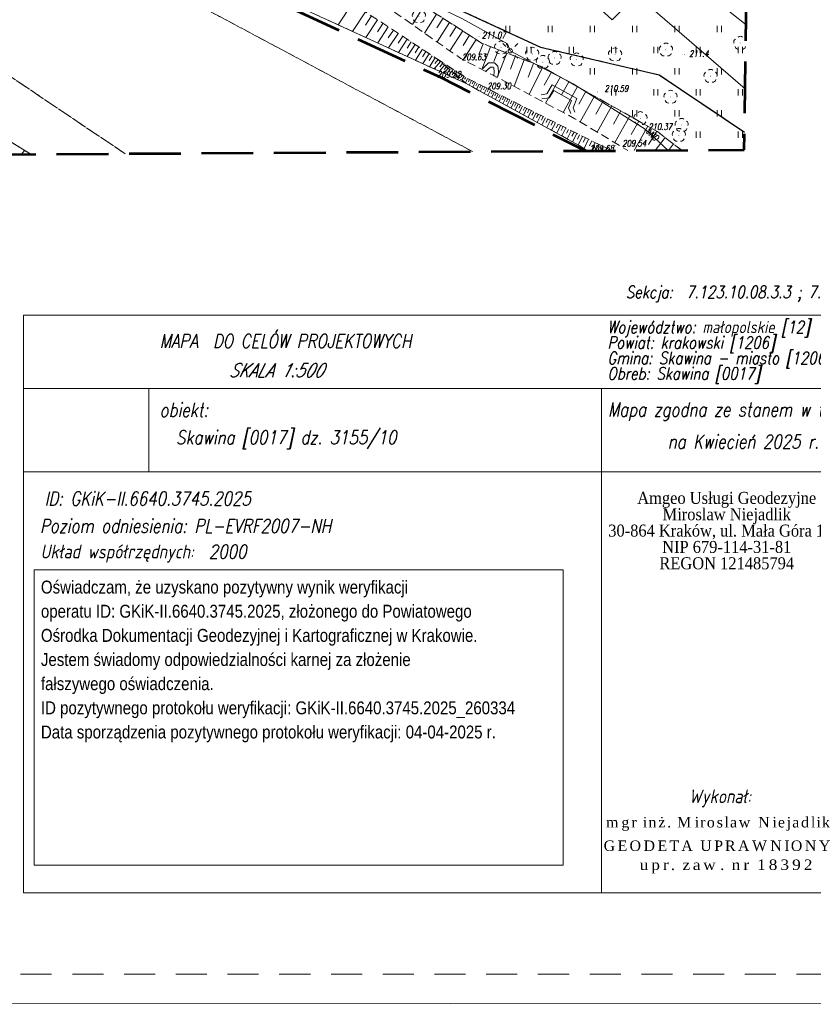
# Model space of a CAD drawing. Header units: metres. Extents: x 7415312 to 7415578, y 5538064 to 5538378.
# Tile 2 of 83: x 7415394 to 7415488, y 5538064 to 5538180. Entities that reach past the tile are written whole.
import ezdxf

# ---------------------------------------------------------------- set-up
doc = ezdxf.new("R2010")
doc.units = ezdxf.units.M
doc.header["$MEASUREMENT"] = 0
for name, pattern in [('1.0_0.5', [1.5, 1, -0.5]), ('DGN Style 2', [6.11813, 3.670878, -2.447252]), ('DGN Style 3', [8.565382, 6.11813, -2.447252]), ('EGBK02-500', [2, 1.5, -0.5]), ('EGBU01-500', [1, 0.5, -0.5])]:
    doc.linetypes.add(name, pattern=pattern)
for name, color, linetype, lineweight in [('203-punkt graniczny', 7, 'Continuous', 0), ('_LL_STREFY', 190, 'FENCELINE1', 30), ('BUBZ01', 7, 'Continuous', 0), ('drzewo liściaste', 7, 'Continuous', 0), ('EGBD03', 3, 'Continuous', 0), ('EGBK02', 7, 'Continuous', 0), ('EGBU01', 7, 'Continuous', 0), ('GULKDP_O', 7, 'Continuous', 0), ('latarnia', 7, 'Continuous', 0), ('LIN_Linie Rozgraniczajace', 3, 'Continuous', 53), ('pikieta naturalna', 7, 'Continuous', 0), ('pikieta naturalna-Atr2', 7, 'Continuous', 0), ('pikieta sztuczna', 7, 'Continuous', 0), ('pikieta sztuczna-Atr2', 7, 'Continuous', 0), ('przewód ciepłowniczy', 7, 'Continuous', 0), ('przewód elektroenergetyczny podziemny', 7, 'Continuous', 0), ('przewód elektroenergetyczny podziemny-Atr1', 7, 'Continuous', 0), ('przewód telekomunikacyjny podziemny', 7, 'Continuous', 0), ('trawnik', 7, 'Continuous', 0), ('V-Mapa 58', 21, 'Continuous', 0), ('V-Mapa 63', 21, 'Continuous', 0), ('Warstwa 15', 7, 'Continuous', 0), ('Warstwa 3', 7, 'Continuous', 0), ('Warstwa 57', 7, 'Continuous', 0), ('Warstwa 60', 7, 'Continuous', 0), ('Warstwa 99', 7, 'Continuous', 0), ('woda stojąca', 7, 'Continuous', 0), ('Znak_N', 7, 'Continuous', 0), ('ściana oporowa (linia)', 7, 'Continuous', 0)]:
    doc.layers.add(name, color=color, linetype=linetype, lineweight=lineweight)
doc.layers.add('LL_LEGENDA', color=7, linetype='Continuous', lineweight=13, true_color=0x000000)
doc.styles.get("Standard").update_dxf_attribs({"font": 'Working1250.shx', "width": 0.75})
doc.styles.add('Style-Century Gothic', font='GOTHIC.TTF')
doc.styles.add('Style-ITALIC_1250', font='ITALIC_1250.shx')
doc.styles.add('Style-ITALIC_1250 I 0.26180', font='ITALIC_1250.shx', dxfattribs={"oblique": 15})
doc.styles.add('Style-PALATYN_1250', font='PALATYN_1250.shx')
doc.linetypes.add('FENCELINE1', pattern='A,0.25,-0.1,[133,ltypeshp.shx,S=0.1,R=0,X=-0.1,Y=0],-0.1,1', length=1.45)

# ---------------------------------------------------------------- blocks, each defined once
blk = doc.blocks.new('TU04')
at = {"color": 0, "linetype": 'Continuous', "lineweight": 13, "ltscale": 10}
for p, q in [((0, 0), (0, 7.5)), ((5, 0), (5, 7.5))]:
    blk.add_line(p, q, dxfattribs=at)
blk = doc.blocks.new('SM01')
at = {"color": 0, "linetype": 'Continuous', "lineweight": 13, "ltscale": 10}
for p, q in [((-5.3, 5.31), (-8.83, 8.84)), ((5.31, 5.31), (8.84, 8.84)), ((-5.3, -5.3), (-8.83, -8.83)), ((5.31, -5.3), (8.84, -8.83))]:
    blk.add_line(p, q, dxfattribs=at)
blk.add_circle((0, 0), 2.5, dxfattribs=at)
blk = doc.blocks.new('203_1')
at = {"layer": '203-punkt graniczny', "linetype": 'Continuous', "lineweight": 0}
h = blk.add_hatch(color=7, dxfattribs=at)
edge = h.paths.add_edge_path()
edge.add_arc((0, 0), 0.45, 0, 360)
blk = doc.blocks.new('PW01_1')
at = {"layer": 'pikieta sztuczna', "linetype": 'Continuous', "lineweight": 13}
h = blk.add_hatch(color=7, dxfattribs=at)
edge = h.paths.add_edge_path()
edge.add_arc((0, 0), 0.45, 0, 360)
blk = doc.blocks.new('PW01_2')
at = {"layer": 'pikieta naturalna', "linetype": 'Continuous', "lineweight": 13}
h = blk.add_hatch(color=7, dxfattribs=at)
edge = h.paths.add_edge_path()
edge.add_arc((0, 0), 0.45, 0, 360)
blk = doc.blocks.new('OP021_1')
at = {"layer": 'drzewo liściaste', "linetype": 'Continuous', "lineweight": 13}
h = blk.add_hatch(color=96, dxfattribs=at)
edge = h.paths.add_edge_path()
edge.add_arc((0, 0), 0.5, 0, 360)
at = {"layer": 'drzewo liściaste', "color": 96, "linetype": 'Continuous', "lineweight": 13}
for centre, start, end in [((-3.8, 1.24), 121.308, 202.548), ((0, 4), 49.272, 130.728), ((3.8, 1.24), 337.452, 58.692), ((-2.35, -3.24), 193.221, 274.871), ((2.35, -3.24), 265.129, 346.779)]:
    blk.add_arc(centre, 4, start, end, dxfattribs=at)
blk = doc.blocks.new('1')
at = {"layer": 'Znak_N', "color": 7, "linetype": 'Continuous', "lineweight": 13}
for p, q in [((0.287911, 10.751519), (0.241918, 33.861207)), ((0.241918, 33.861207), (2.970072, 18.583549)), ((2.970072, 18.583549), (-2.213419, 18.583549)), ((2.193816, 17.946591), (-1.434628, 17.946591)), ((0.4451, -10.746159), (0.430363, -35.434098)), ((-1.556743, -13.832908), (-1.560086, -19.432907)), ((-1.556743, -13.832908), (2.440292, -18.801844)), ((2.443256, -13.835295), (2.439914, -19.435295)), ((-1.555301, -14.497393), (2.439914, -19.435295)), ((-0.563429, -25.033503), (-0.57238, -40.029179)), ((1.436571, -25.034697), (1.42762, -40.030373))]:
    blk.add_line(p, q, dxfattribs=at)
blk.add_circle((0, 0), 10.755373, dxfattribs=at)

msp = doc.modelspace()

# ---------------------------------------------------------------- hatches: boundary and pattern name
at = {"layer": 'drzewo liściaste', "linetype": 'Continuous', "lineweight": 13}
h = msp.add_hatch(color=96, dxfattribs=at)
edge = h.paths.add_edge_path()
edge.add_arc((7415479.46, 5538177.7), 0.05, 0, 360)

# ---------------------------------------------------------------- linework, layer by layer
at = {"layer": '_LL_STREFY'}
msp.add_lwpolyline([(7415426.606, 5538190.715), (7415455.84, 5538177.22), (7415469.87, 5538173.93), (7415479.951, 5538167.175)], dxfattribs=at)
at = {"layer": 'BUBZ01', "color": 7, "linetype": '1.0_0.5', "lineweight": 13, "flags": 128}
for points in [[(7415339.827, 5538285.235), (7415340.29, 5538284.82), (7415342.12, 5538282.81), (7415344, 5538280.54), (7415346.02, 5538277.97), (7415348.02, 5538275.31), (7415349.95, 5538272.4), (7415351.17, 5538270.56), (7415353.24, 5538267.45), (7415354.44, 5538265.59), (7415356.95, 5538261.68), (7415359.74, 5538257.21), (7415362.86, 5538252.13), (7415363.52, 5538251.05), (7415364.64, 5538249.02), (7415367.11, 5538244.71), (7415367.84, 5538243.67), (7415369.82, 5538240.34), (7415372.25, 5538236.1), (7415373.8, 5538233.41), (7415375.26, 5538231.02), (7415376.23, 5538229.4), (7415377.75, 5538226.89), (7415379.29, 5538224.44), (7415380.59, 5538222.28), (7415382.68, 5538218.73), (7415383.63, 5538217.33), (7415385.07, 5538215.04), (7415385.7, 5538214.19), (7415387.77, 5538211.15), (7415388.79, 5538209.85), (7415389.97, 5538208.49), (7415390.92, 5538207.5), (7415393.26, 5538204.96), (7415398.71, 5538200.32), (7415404.01, 5538196.54), (7415422.69, 5538184.1), (7415436.27, 5538177.85), (7415447.02, 5538172.92), (7415443.66, 5538175.79), (7415432.48, 5538183.13), (7415423.75, 5538187.93), (7415413.56, 5538194.18), (7415401.79, 5538201.09), (7415396.57, 5538205.43), (7415391.73, 5538209.46), (7415390.28, 5538210.84), (7415389.38, 5538212.08), (7415387.39, 5538214.85), (7415386.02, 5538216.91), (7415385.14, 5538218.21), (7415383.86, 5538220.26), (7415381.8, 5538223.41), (7415380.41, 5538225.67), (7415377.62, 5538230.16), (7415375.67, 5538233.28), (7415374.19, 5538235.73), (7415371.83, 5538239.65), (7415370.99, 5538241.33), (7415368.67, 5538245.08), (7415366.6, 5538248.19), (7415363.4, 5538252.97), (7415361.24, 5538256.33), (7415359.46, 5538259.01), (7415357, 5538262.98), (7415354.35, 5538267.07), (7415352.6, 5538269.89), (7415351.95, 5538270.86), (7415350.55, 5538273.04), (7415349.82, 5538274.16), (7415348.33, 5538276.37), (7415347.48, 5538277.51), (7415345.57, 5538280.06), (7415344.33, 5538281.67), (7415343.2, 5538282.99), (7415341.97, 5538284.32), (7415340.83, 5538285.47), (7415340.1, 5538286.28), (7415339.81, 5538286.553)], [(7415339.827, 5538285.235), (7415340.29, 5538284.82), (7415342.12, 5538282.81), (7415344, 5538280.54), (7415346.02, 5538277.97), (7415348.02, 5538275.31), (7415349.95, 5538272.4), (7415351.17, 5538270.56), (7415353.24, 5538267.45), (7415354.44, 5538265.59), (7415356.95, 5538261.68), (7415359.74, 5538257.21), (7415362.86, 5538252.13), (7415363.52, 5538251.05), (7415364.64, 5538249.02), (7415367.11, 5538244.71), (7415367.84, 5538243.67), (7415369.82, 5538240.34), (7415372.25, 5538236.1), (7415373.8, 5538233.41), (7415375.26, 5538231.02), (7415376.23, 5538229.4), (7415377.75, 5538226.89), (7415379.29, 5538224.44), (7415380.59, 5538222.28), (7415382.68, 5538218.73), (7415383.63, 5538217.33), (7415385.07, 5538215.04), (7415385.7, 5538214.19), (7415387.77, 5538211.15), (7415388.79, 5538209.85), (7415389.97, 5538208.49), (7415390.92, 5538207.5), (7415393.26, 5538204.96), (7415398.71, 5538200.32), (7415404.01, 5538196.54), (7415422.69, 5538184.1), (7415436.27, 5538177.85), (7415447.02, 5538172.92), (7415443.66, 5538175.79), (7415432.48, 5538183.13), (7415423.75, 5538187.93), (7415413.56, 5538194.18), (7415401.79, 5538201.09), (7415396.57, 5538205.43), (7415391.73, 5538209.46), (7415390.28, 5538210.84), (7415389.38, 5538212.08), (7415387.39, 5538214.85), (7415386.02, 5538216.91), (7415385.14, 5538218.21), (7415383.86, 5538220.26), (7415381.8, 5538223.41), (7415380.41, 5538225.67), (7415377.62, 5538230.16), (7415375.67, 5538233.28), (7415374.19, 5538235.73), (7415371.83, 5538239.65), (7415370.99, 5538241.33), (7415368.67, 5538245.08), (7415366.6, 5538248.19), (7415363.4, 5538252.97), (7415361.24, 5538256.33), (7415359.46, 5538259.01), (7415357, 5538262.98), (7415354.35, 5538267.07), (7415352.6, 5538269.89), (7415351.95, 5538270.86), (7415350.55, 5538273.04), (7415349.82, 5538274.16), (7415348.33, 5538276.37), (7415347.48, 5538277.51), (7415345.57, 5538280.06), (7415344.33, 5538281.67), (7415343.2, 5538282.99), (7415341.97, 5538284.32), (7415340.83, 5538285.47), (7415340.1, 5538286.28), (7415339.81, 5538286.553)], [(7415395.555, 5538164.552), (7415385.51, 5538170.7), (7415382.79, 5538173.18), (7415374.99, 5538181.78), (7415368.74, 5538188.71), (7415360.79, 5538197.42), (7415355.37, 5538204.92), (7415352.1, 5538210.16), (7415349.23, 5538215), (7415348.22, 5538216.97), (7415347.21, 5538219.03), (7415345.35, 5538222.73), (7415344.27, 5538225.23), (7415343.22, 5538227.83), (7415341.87, 5538231.03), (7415340.97, 5538233.43), (7415340.466, 5538234.482)], [(7415395.555, 5538164.552), (7415385.51, 5538170.7), (7415382.79, 5538173.18), (7415374.99, 5538181.78), (7415368.74, 5538188.71), (7415360.79, 5538197.42), (7415355.37, 5538204.92), (7415352.1, 5538210.16), (7415349.23, 5538215), (7415348.22, 5538216.97), (7415347.21, 5538219.03), (7415345.35, 5538222.73), (7415344.27, 5538225.23), (7415343.22, 5538227.83), (7415341.87, 5538231.03), (7415340.97, 5538233.43), (7415340.466, 5538234.482)], [(7415472.527, 5538165.025), (7415469.65, 5538167.24), (7415456.02, 5538174.9), (7415448.94, 5538177.65), (7415445.61, 5538179.8), (7415437.16, 5538185.14), (7415436.91, 5538185.36), (7415433.24, 5538186.53), (7415435.48, 5538183.52), (7415446.41, 5538175.87), (7415450.25, 5538173.89), (7415459.9, 5538168.76), (7415466.172, 5538164.986)], [(7415472.527, 5538165.025), (7415469.65, 5538167.24), (7415456.02, 5538174.9), (7415448.94, 5538177.65), (7415445.61, 5538179.8), (7415437.16, 5538185.14), (7415436.91, 5538185.36), (7415433.24, 5538186.53), (7415435.48, 5538183.52), (7415446.41, 5538175.87), (7415450.25, 5538173.89), (7415459.9, 5538168.76), (7415466.172, 5538164.986)], [(7415464.277, 5538164.974), (7415461.18, 5538166.48), (7415447.21, 5538173.51), (7415443.66, 5538175.79), (7415447.02, 5538172.92), (7415460.42, 5538165.6), (7415461.39, 5538164.956)], [(7415464.277, 5538164.974), (7415461.18, 5538166.48), (7415447.21, 5538173.51), (7415443.66, 5538175.79), (7415447.02, 5538172.92), (7415460.42, 5538165.6), (7415461.39, 5538164.956)]]:
    msp.add_lwpolyline(points, dxfattribs=at)
at = {"layer": 'BUBZ01', "color": 7, "linetype": 'Continuous', "lineweight": 13, "flags": 128}
for points in [[(7415433.58, 5538182.41), (7415431.9, 5538179.86)], [(7415435.13, 5538181.39), (7415433.61, 5538179.07)], [(7415442.05, 5538182.05), (7415440.68, 5538179.88)], [(7415435.86, 5538180.91), (7415435.13, 5538179.81)], [(7415436.55, 5538180.46), (7415435.17, 5538178.36)], [(7415437.2, 5538180.03), (7415436.55, 5538179.03)], [(7415443.54, 5538181.11), (7415442.12, 5538178.87)], [(7415444.3, 5538180.63), (7415443.58, 5538179.49)], [(7415445.07, 5538180.14), (7415443.61, 5538177.83)], [(7415437.83, 5538179.62), (7415436.58, 5538177.71)], [(7415438.43, 5538179.23), (7415437.83, 5538178.32)], [(7415439, 5538178.85), (7415437.86, 5538177.12)], [(7415445.86, 5538179.64), (7415445.1, 5538178.48)], [(7415446.65, 5538179.13), (7415445.12, 5538176.77)], [(7415439.54, 5538178.5), (7415438.99, 5538177.67)], [(7415440.05, 5538178.16), (7415439.02, 5538176.59)], [(7415440.54, 5538177.84), (7415440.05, 5538177.09)], [(7415447.44, 5538178.62), (7415446.67, 5538177.42)], [(7415448.23, 5538178.11), (7415446.69, 5538175.72)], [(7415441.01, 5538177.53), (7415440.07, 5538176.11)], [(7415441.45, 5538177.24), (7415441.01, 5538176.56)], [(7415441.88, 5538176.96), (7415441.03, 5538175.67)], [(7415442.28, 5538176.69), (7415441.88, 5538176.08)], [(7415449.03, 5538177.62), (7415448.52, 5538176.33)], [(7415449.93, 5538177.27), (7415448.89, 5538174.59)], [(7415450.87, 5538176.9), (7415450.33, 5538175.52)], [(7415451.84, 5538176.52), (7415450.72, 5538173.64)], [(7415442.67, 5538176.44), (7415441.9, 5538175.27)], [(7415443.03, 5538176.2), (7415442.67, 5538175.64)], [(7415443.38, 5538175.97), (7415442.69, 5538174.91)], [(7415443.99, 5538175.51), (7415443.26, 5538174.65)], [(7415443.71, 5538175.74), (7415443.32, 5538175.27)], [(7415443.82, 5538175.69), (7415443.8, 5538175.67)], [(7415444.03, 5538175.55), (7415444.01, 5538175.53)], [(7415444.24, 5538175.42), (7415444.19, 5538175.34)], [(7415452.85, 5538176.13), (7415452.27, 5538174.63)], [(7415453.91, 5538175.72), (7415452.7, 5538172.59)], [(7415444.48, 5538175.09), (7415443.87, 5538174.37)], [(7415444.25, 5538175.29), (7415443.91, 5538174.89)], [(7415444.9, 5538174.73), (7415444.39, 5538174.13)], [(7415444.45, 5538175.28), (7415444.42, 5538175.23)], [(7415444.7, 5538174.9), (7415444.42, 5538174.57)], [(7415444.67, 5538175.14), (7415444.58, 5538175.01)], [(7415444.88, 5538175.01), (7415444.82, 5538174.92)], [(7415445.12, 5538174.54), (7415444.89, 5538174.27)], [(7415445.34, 5538174.36), (7415444.93, 5538173.88)], [(7415445.09, 5538174.87), (7415444.96, 5538174.68)], [(7415445.3, 5538174.73), (7415445.23, 5538174.62)], [(7415445.52, 5538174.6), (7415445.35, 5538174.34)], [(7415445.73, 5538174.46), (7415445.64, 5538174.32)], [(7415445.94, 5538174.33), (7415445.74, 5538174.01)], [(7415446.15, 5538174.19), (7415446.04, 5538174.02)], [(7415455, 5538175.29), (7415454.37, 5538173.67)], [(7415456.11, 5538174.85), (7415454.48, 5538171.64)], [(7415457.15, 5538174.27), (7415456.27, 5538172.71)], [(7415445.55, 5538174.17), (7415445.38, 5538173.96)], [(7415445.77, 5538173.99), (7415445.47, 5538173.63)], [(7415445.99, 5538173.8), (7415445.86, 5538173.65)], [(7415446.21, 5538173.62), (7415446.01, 5538173.38)], [(7415446.36, 5538174.05), (7415446.13, 5538173.68)], [(7415446.42, 5538173.43), (7415446.35, 5538173.35)], [(7415446.58, 5538173.92), (7415446.45, 5538173.72)], [(7415446.79, 5538173.78), (7415446.51, 5538173.35)], [(7415446.64, 5538173.24), (7415446.55, 5538173.14)], [(7415447, 5538173.64), (7415446.85, 5538173.42)], [(7415447.21, 5538173.51), (7415446.95, 5538172.98)], [(7415447.44, 5538173.39), (7415447.3, 5538173.12)], [(7415447.67, 5538173.28), (7415447.38, 5538172.72)], [(7415447.89, 5538173.17), (7415447.75, 5538172.88)], [(7415448.12, 5538173.05), (7415447.83, 5538172.48)], [(7415458.18, 5538173.69), (7415456.44, 5538170.6)], [(7415459.19, 5538173.12), (7415458.33, 5538171.58)], [(7415448.34, 5538172.94), (7415448.2, 5538172.65)], [(7415448.57, 5538172.83), (7415448.27, 5538172.24)], [(7415448.79, 5538172.71), (7415448.64, 5538172.41)], [(7415449.02, 5538172.6), (7415448.71, 5538171.99)], [(7415449.24, 5538172.49), (7415449.09, 5538172.18)], [(7415449.47, 5538172.37), (7415449.16, 5538171.75)], [(7415449.69, 5538172.26), (7415449.54, 5538171.95)], [(7415449.92, 5538172.15), (7415449.6, 5538171.51)], [(7415450.15, 5538172.03), (7415449.98, 5538171.71)], [(7415450.37, 5538171.92), (7415450.04, 5538171.27)], [(7415460.21, 5538172.55), (7415458.5, 5538169.51)], [(7415461.21, 5538171.98), (7415460.37, 5538170.47)], [(7415450.6, 5538171.81), (7415450.43, 5538171.48)], [(7415450.82, 5538171.69), (7415450.49, 5538171.03)], [(7415451.05, 5538171.58), (7415450.88, 5538171.24)], [(7415451.27, 5538171.46), (7415450.93, 5538170.78)], [(7415451.51, 5538171.35), (7415451.33, 5538171)], [(7415451.74, 5538171.23), (7415451.39, 5538170.53)], [(7415451.97, 5538171.11), (7415451.8, 5538170.76)], [(7415452.21, 5538170.99), (7415451.85, 5538170.28)], [(7415452.45, 5538170.87), (7415452.27, 5538170.51)], [(7415452.7, 5538170.75), (7415452.33, 5538170.02)], [(7415462.23, 5538171.41), (7415460.53, 5538168.38)], [(7415463.25, 5538170.84), (7415462.39, 5538169.31)], [(7415452.95, 5538170.62), (7415452.76, 5538170.25)], [(7415453.2, 5538170.5), (7415452.82, 5538169.75)], [(7415453.45, 5538170.37), (7415453.26, 5538169.99)], [(7415453.7, 5538170.24), (7415453.32, 5538169.48)], [(7415453.96, 5538170.11), (7415453.77, 5538169.73)], [(7415454.22, 5538169.98), (7415453.83, 5538169.2)], [(7415454.49, 5538169.85), (7415454.29, 5538169.45)], [(7415454.75, 5538169.71), (7415454.35, 5538168.91)], [(7415455.03, 5538169.58), (7415454.82, 5538169.17)], [(7415464.28, 5538170.26), (7415462.55, 5538167.17)], [(7415465.33, 5538169.67), (7415464.45, 5538168.11)], [(7415455.3, 5538169.44), (7415454.89, 5538168.62)], [(7415455.58, 5538169.3), (7415455.37, 5538168.89)], [(7415455.85, 5538169.16), (7415455.43, 5538168.32)], [(7415456.14, 5538169.02), (7415455.93, 5538168.59)], [(7415456.42, 5538168.87), (7415455.99, 5538168.02)], [(7415456.71, 5538168.73), (7415456.5, 5538168.3)], [(7415457.01, 5538168.58), (7415456.57, 5538167.71)], [(7415457.3, 5538168.43), (7415457.08, 5538167.99)], [(7415466.38, 5538169.08), (7415464.61, 5538165.93)], [(7415467.44, 5538168.48), (7415466.55, 5538166.89)], [(7415457.6, 5538168.28), (7415457.15, 5538167.39)], [(7415457.9, 5538168.13), (7415457.68, 5538167.68)], [(7415458.21, 5538167.97), (7415457.75, 5538167.06)], [(7415458.52, 5538167.82), (7415458.29, 5538167.35)], [(7415458.83, 5538167.66), (7415458.36, 5538166.72)], [(7415459.15, 5538167.5), (7415458.91, 5538167.03)], [(7415459.47, 5538167.34), (7415458.99, 5538166.38)], [(7415468.52, 5538167.88), (7415466.896, 5538164.99)], [(7415469.6, 5538167.27), (7415468.6, 5538165.7)], [(7415459.8, 5538167.18), (7415459.55, 5538166.69)], [(7415460.12, 5538167.01), (7415459.63, 5538166.03)], [(7415460.46, 5538166.84), (7415460.21, 5538166.35)], [(7415460.8, 5538166.67), (7415460.29, 5538165.67)], [(7415461.15, 5538166.5), (7415460.89, 5538165.98)], [(7415461.52, 5538166.32), (7415460.98, 5538165.23)], [(7415461.9, 5538166.13), (7415461.62, 5538165.56)], [(7415470.57, 5538166.53), (7415469.4, 5538165.005)], [(7415394.468, 5538164.546), (7415394.81, 5538165.01)], [(7415462.31, 5538165.93), (7415461.841, 5538164.959)], [(7415462.73, 5538165.72), (7415462.43, 5538165.1)], [(7415463.18, 5538165.51), (7415462.916, 5538164.966)], [(7415463.64, 5538165.28), (7415463.491, 5538164.969)], [(7415464.13, 5538165.05), (7415464.093, 5538164.973)], [(7415471.55, 5538165.78), (7415470.958, 5538165.015)], [(7415472.52, 5538165.03), (7415472.516, 5538165.025)]]:
    msp.add_lwpolyline(points, dxfattribs=at)
at = {"layer": 'drzewo liściaste', "color": 96, "linetype": 'Continuous', "lineweight": 13}
for centre, start, end in [((7415479.08, 5538177.824), 121.308, 202.548), ((7415479.46, 5538178.1), 49.272, 130.728), ((7415479.84, 5538177.824), 47.43562, 58.692), ((7415479.225, 5538177.376), 193.221, 274.871), ((7415479.695, 5538177.376), 265.129, 346.779)]:
    msp.add_arc(centre, 0.4, start, end, dxfattribs=at)
at = {"layer": 'EGBD03', "linetype": 'Continuous', "lineweight": 13, "flags": 128}
for points in [[(7415455.84, 5538177.22), (7415424.65, 5538191.63)], [(7415469.87, 5538173.93), (7415455.84, 5538177.22)], [(7415479.951, 5538167.175), (7415469.87, 5538173.93)]]:
    msp.add_lwpolyline(points, dxfattribs=at)
at = {"layer": 'EGBK02', "color": 96, "linetype": 'EGBK02-500', "lineweight": 13, "flags": 128}
for points in [[(7415455.84, 5538177.22), (7415424.65, 5538191.63)], [(7415409.83, 5538185.14), (7415447.793, 5538164.873)], [(7415406.7, 5538164.621), (7415377.55, 5538184.24)], [(7415469.87, 5538173.93), (7415455.84, 5538177.22)], [(7415479.951, 5538167.175), (7415469.87, 5538173.93)]]:
    msp.add_lwpolyline(points, dxfattribs=at)
at = {"layer": 'EGBU01', "color": 96, "linetype": 'EGBU01-500', "lineweight": 13, "flags": 128}
for points in [[(7415455.84, 5538177.22), (7415424.65, 5538191.63)], [(7415424.65, 5538191.63), (7415455.84, 5538177.22)], [(7415409.83, 5538185.14), (7415447.793, 5538164.873)], [(7415447.793, 5538164.873), (7415409.83, 5538185.14)], [(7415406.7, 5538164.621), (7415377.55, 5538184.24)], [(7415377.55, 5538184.24), (7415406.7, 5538164.621)], [(7415469.87, 5538173.93), (7415455.84, 5538177.22)], [(7415455.84, 5538177.22), (7415469.87, 5538173.93)], [(7415479.951, 5538167.175), (7415469.87, 5538173.93)], [(7415469.87, 5538173.93), (7415479.951, 5538167.175)]]:
    msp.add_lwpolyline(points, dxfattribs=at)
at = {"layer": 'LIN_Linie Rozgraniczajace', "color": 161, "linetype": 'DGN Style 3', "lineweight": 53, "flags": 128}
msp.add_lwpolyline([(7415339.834, 5538284.674), (7415347.21, 5538275.953), (7415357.218, 5538260.001), (7415383.166, 5538216.812), (7415390.277, 5538206.828), (7415401.333, 5538197.634), (7415420.375, 5538184.579), (7415443.998, 5538173.658), (7415461.145, 5538164.955)], dxfattribs=at)
at = {"layer": 'LL_LEGENDA', "elevation": 1499.447}
msp.add_lwpolyline([(7415578.263, 5538064.216), (7415578.263, 5538349.47), (7415312.145, 5538349.289), (7415312.145, 5538064.035)], close=True, dxfattribs=at)
at = {"layer": 'przewód ciepłowniczy', "color": 211, "linetype": 'Continuous', "lineweight": 13, "flags": 128}
for points in [[(7415468.31, 5538184.42), (7415464.31, 5538180.46), (7415447.79, 5538195.56), (7415439.48, 5538203.69), (7415429.66, 5538211.53)], [(7415473.38, 5538185.24), (7415480.136, 5538179.87)]]:
    msp.add_lwpolyline(points, dxfattribs=at)
at = {"layer": 'przewód elektroenergetyczny podziemny', "color": 1, "linetype": 'Continuous', "lineweight": 13, "flags": 128}
msp.add_lwpolyline([(7415414.54, 5538209.27), (7415414.32, 5538209.2), (7415418.41, 5538205.1), (7415424.61, 5538201.37), (7415430.83, 5538195.36), (7415436.56, 5538191.15), (7415436.05, 5538185.71), (7415446.62, 5538180.57), (7415451.94, 5538177.62), (7415452.25, 5538176.78), (7415454.67, 5538175.5), (7415459.68, 5538172.89), (7415468.22, 5538167.51), (7415470.921, 5538165.015)], dxfattribs=at)
at = {"layer": 'przewód telekomunikacyjny podziemny', "color": 40, "linetype": 'Continuous', "lineweight": 13, "flags": 128}
msp.add_lwpolyline([(7415480.025, 5538172.272), (7415431.93, 5538213.82), (7415438, 5538234.57), (7415454.04, 5538297.24), (7415454.01, 5538297.85), (7415460.89, 5538323.55), (7415464.52, 5538336.5)], dxfattribs=at)
at = {"layer": 'trawnik', "color": 7, "linetype": '1.0_0.5', "lineweight": 13, "flags": 128}
msp.add_lwpolyline([(7415480.183, 5538183.055), (7415474.37, 5538188.15), (7415467.46, 5538194.28), (7415460.78, 5538200.41), (7415448.61, 5538211.77), (7415444.69, 5538215.09), (7415441.17, 5538217.45), (7415439.25, 5538218.26), (7415438.32, 5538218.59), (7415436.57, 5538218.26), (7415434.69, 5538217.38), (7415432.1, 5538212.83), (7415430.26, 5538209.55), (7415429.47, 5538208.12), (7415427.76, 5538203.16), (7415427.62, 5538197.07), (7415427.83, 5538194.28), (7415429.24, 5538192.47), (7415431.46, 5538191.4), (7415431.57, 5538191.63), (7415436.55, 5538191.85), (7415436.7, 5538191.66), (7415437.04, 5538191.94), (7415437.23, 5538192.07), (7415437.5, 5538192.05), (7415437.7, 5538191.89), (7415437.93, 5538191.26), (7415439.2, 5538190.9), (7415439.58, 5538191.16), (7415440.01, 5538191.58), (7415440.36, 5538191.8), (7415440.24, 5538192.03), (7415431.22, 5538203.12), (7415442.55, 5538210.86), (7415459.17, 5538195.86), (7415443.67, 5538188.41), (7415443.46, 5538188.56), (7415443.16, 5538188.2), (7415442.74, 5538187.89), (7415442.09, 5538187.57), (7415441.57, 5538187.55), (7415441.1, 5538187.56), (7415440.52, 5538187.74), (7415439.98, 5538188.11), (7415439.57, 5538188.59), (7415439.34, 5538189.03), (7415439.23, 5538189.51), (7415438.97, 5538189.5), (7415436.61, 5538189.86), (7415434.09, 5538190.02), (7415433.7, 5538189.96), (7415433.05, 5538189.63), (7415432.52, 5538188.72), (7415432.64, 5538187.36), (7415433.24, 5538186.53), (7415436.91, 5538185.36), (7415437.16, 5538185.14), (7415445.61, 5538179.8), (7415448.94, 5538177.65), (7415456.02, 5538174.9), (7415469.65, 5538167.24), (7415472.527, 5538165.025)], dxfattribs=at)
at = {"layer": 'V-Mapa 58', "color": 7, "linetype": 'Continuous', "lineweight": 13}
for p, q in [((7415394.69, 5538130.88), (7415394.691, 5538145.529)), ((7415394.691, 5538145.529), (7415412.423, 5538145.529)), ((7415412.423, 5538145.529), (7415493.491, 5538145.529)), ((7415394.691, 5538136.872), (7415401.943, 5538136.872)), ((7415401.943, 5538136.872), (7415493.491, 5538136.871)), ((7415409.51, 5538126.991), (7415409.511, 5538136.871)), ((7415463.061, 5538136.871), (7415463.061, 5538126.991)), ((7415394.69, 5538126.991), (7415394.69, 5538130.88)), ((7415394.688, 5538077.204), (7415394.691, 5538126.992)), ((7415394.691, 5538126.992), (7415493.491, 5538126.994)), ((7415463.061, 5538126.991), (7415463.059, 5538077.205)), ((7415493.493, 5538077.206), (7415394.689, 5538077.204))]:
    msp.add_line(p, q, dxfattribs=at)
at = {"layer": 'Warstwa 15', "color": 7, "linetype": 'DGN Style 3', "lineweight": 53, "flags": 128}
msp.add_lwpolyline([(7415339.16, 5538338.21), (7415341.35, 5538164.22), (7415479.92, 5538165.07), (7415482.46, 5538338.99), (7415339.16, 5538338.21)], close=True, dxfattribs=at)
at = {"layer": 'Warstwa 57', "color": 7, "linetype": 'DGN Style 2', "lineweight": 0, "flags": 128}
msp.add_lwpolyline([(7415315.133, 5538347.807), (7415510.149, 5538347.807), (7415510.149, 5538067.611), (7415315.133, 5538067.611), (7415315.133, 5538347.807)], close=True, dxfattribs=at)
at = {"layer": 'Warstwa 60', "color": 1, "linetype": 'Continuous', "lineweight": 13, "flags": 128}
msp.add_lwpolyline([(7415395.944, 5538115.417), (7415458.513, 5538115.417), (7415458.513, 5538080.472), (7415395.944, 5538080.472), (7415395.944, 5538115.417)], close=True, dxfattribs=at)
at = {"layer": 'woda stojąca', "color": 141, "linetype": 'Continuous', "lineweight": 13, "flags": 128}
for points in [[(7415340.466, 5538234.482), (7415340.97, 5538233.43), (7415341.87, 5538231.03), (7415343.22, 5538227.83), (7415344.27, 5538225.23), (7415345.35, 5538222.73), (7415347.21, 5538219.03), (7415348.22, 5538216.97), (7415349.23, 5538215), (7415352.1, 5538210.16), (7415355.37, 5538204.92), (7415360.79, 5538197.42), (7415368.74, 5538188.71), (7415374.99, 5538181.78), (7415382.79, 5538173.18), (7415385.51, 5538170.7), (7415395.555, 5538164.552)], [(7415461.39, 5538164.956), (7415460.42, 5538165.6), (7415447.02, 5538172.92), (7415436.27, 5538177.85), (7415422.69, 5538184.1)]]:
    msp.add_lwpolyline(points, dxfattribs=at)
at = {"layer": 'ściana oporowa (linia)', "lineweight": 13}
for p, q in [((7415449.001, 5538174.704), (7415449.698, 5538175.346)), ((7415449.698, 5538175.346), (7415450.406, 5538175.374)), ((7415450.406, 5538175.374), (7415450.767, 5538174.982)), ((7415449.339, 5538174.336), (7415449.902, 5538174.854)), ((7415449.902, 5538174.854), (7415450.194, 5538174.866)), ((7415450.194, 5538174.866), (7415450.293, 5538174.758)), ((7415450.293, 5538174.758), (7415450.349, 5538174.347)), ((7415450.349, 5538174.347), (7415450.33, 5538173.799)), ((7415450.767, 5538174.982), (7415450.851, 5538174.373)), ((7415450.851, 5538174.373), (7415450.83, 5538173.781)), ((7415457.222, 5538172.744), (7415456.568, 5538171.681)), ((7415457.398, 5538172.076), (7415456.872, 5538171.219)), ((7415460.123, 5538171.143), (7415457.222, 5538172.744)), ((7415459.497, 5538170.917), (7415457.398, 5538172.076)), ((7415456.568, 5538171.681), (7415455.924, 5538171.587)), ((7415456.872, 5538171.219), (7415455.996, 5538171.093)), ((7415459.151, 5538170.04), (7415459.497, 5538170.917)), ((7415459.689, 5538170.04), (7415460.123, 5538171.143)), ((7415459.417, 5538169.359), (7415459.151, 5538170.04)), ((7415459.883, 5538169.541), (7415459.689, 5538170.04))]:
    msp.add_line(p, q, dxfattribs=at)

# ---------------------------------------------------------------- block references
at = {"layer": '203-punkt graniczny', "color": 7, "linetype": 'Continuous', "lineweight": 0, "xscale": 0.1, "yscale": 0.1, "zscale": 0.1}
for p in [(7415455.84, 5538177.22), (7415469.87, 5538173.93)]:
    msp.add_blockref('203_1', p, dxfattribs=at)
at = {"layer": 'drzewo liściaste', "color": 96, "linetype": 'Continuous', "lineweight": 13, "xscale": 0.1, "yscale": 0.1, "zscale": 0.1}
for p in [(7415441.45, 5538180.87), (7415451.17, 5538177.16), (7415470.66, 5538176.9), (7415454.85, 5538176.42), (7415457.5, 5538175.92), (7415460.11, 5538175.74), (7415464.65, 5538176.34), (7415456.11, 5538175.44), (7415475.94, 5538173.79), (7415471.21, 5538171.33), (7415467.65, 5538168.8), (7415472.52, 5538168), (7415472.19, 5538166.81)]:
    msp.add_blockref('OP021_1', p, dxfattribs=at)
at = {"layer": 'latarnia', "color": 7, "linetype": 'Continuous', "lineweight": 13, "xscale": 0.1, "yscale": 0.1, "zscale": 0.1}
msp.add_blockref('SM01', (7415452.25, 5538176.78), dxfattribs=at)
at = {"layer": 'pikieta naturalna', "color": 7, "linetype": 'Continuous', "lineweight": 13, "xscale": 0.1, "yscale": 0.1, "zscale": 0.1}
msp.add_blockref('PW01_2', (7415472.85, 5538176.34), dxfattribs=at)
at = {"layer": 'pikieta sztuczna', "color": 7, "linetype": 'Continuous', "lineweight": 13, "xscale": 0.1, "yscale": 0.1, "zscale": 0.1}
for p in [(7415448.56, 5538178.51), (7415447.36, 5538175.49), (7415443.43, 5538174.67), (7415450.55, 5538173.57), (7415462.58, 5538171.91), (7415468.09, 5538167.4), (7415464.34, 5538165.06), (7415464.66, 5538165.6)]:
    msp.add_blockref('PW01_1', p, dxfattribs=at)
at = {"layer": 'trawnik', "color": 7, "linetype": 'Continuous', "lineweight": 13, "xscale": 0.1, "yscale": 0.1, "zscale": 0.1}
for p in [(7415451.719, 5538178.999), (7415456.719, 5538178.999), (7415461.719, 5538178.999), (7415466.719, 5538178.999), (7415471.719, 5538178.999), (7415476.719, 5538178.999), (7415454.219, 5538176.499), (7415459.219, 5538176.499), (7415464.219, 5538176.499), (7415469.219, 5538176.499), (7415474.219, 5538176.499), (7415479.219, 5538176.499), (7415461.719, 5538173.999), (7415466.719, 5538173.999), (7415471.719, 5538173.999), (7415476.719, 5538173.999), (7415464.219, 5538171.499), (7415469.219, 5538171.499), (7415474.219, 5538171.499), (7415479.219, 5538171.499), (7415466.719, 5538168.999), (7415471.719, 5538168.999), (7415476.719, 5538168.999), (7415474.219, 5538166.499), (7415479.219, 5538166.499)]:
    msp.add_blockref('TU04', p, dxfattribs=at)
at = {"layer": 'Znak_N', "color": 7, "linetype": 'Continuous', "lineweight": 13}
msp.add_blockref('1', (7415493.66, 5538194.645), dxfattribs=at)

# ---------------------------------------------------------------- texts
at = {"color": 7, "linetype": 'Continuous', "lineweight": 13, "char_height": 1.44345, "attachment_point": 7, "style": 'Style-ITALIC_1250'}
for s, insert, line_spacing_factor in [('\\H1x;\\W0.8;Sekcja:  7.123.10.08.3.3 ; 7.123.10.08.3.1', (7415465.925, 5538147.05), 0.6), ('\\H1x;\\W0.8;Województwo: małopolskie [12]\\PPowiat: krakowski [1206]\\PGmina: Skawina - miasto [120611_4]\\PObreb: Skawina [0017] ', (7415463.754, 5538137.427), 0.76062)]:
    msp.add_mtext(s, dxfattribs=dict(at, insert=insert, line_spacing_factor=line_spacing_factor))
at = {"layer": 'GULKDP_O', "color": 150, "linetype": 'Continuous', "lineweight": 0, "insert": (7415477.854, 5538120.043), "char_height": 1.41764, "attachment_point": 5, "line_spacing_factor": 0.817603, "style": 'Style-PALATYN_1250'}
msp.add_mtext('\\H1x;\\W0.907851;Amgeo Usługi Geodezyjne\\PMiroslaw Niejadlik\\P30-864 Kraków, ul. Mała Góra 16/6\\PNIP 679-114-31-81\\PREGON 121485794', dxfattribs=at)
at = {"layer": 'pikieta naturalna-Atr2', "color": 7, "lineweight": 13, "insert": (7415473.41, 5538176.08), "char_height": 0.75, "attachment_point": 7, "line_spacing_factor": 0.6}
msp.add_mtext('\\FITALIC_1250;\\H1x;\\W0.8;211.4', dxfattribs=at)
at = {"layer": 'pikieta sztuczna-Atr2', "color": 7, "lineweight": 13, "char_height": 0.75, "attachment_point": 7, "line_spacing_factor": 0.6}
for s, insert in [('\\FITALIC_1250;\\H1x;\\W0.8;211.07', (7415448.9, 5538178.26)), ('\\FITALIC_1250;\\H1x;\\W0.8;209.63', (7415446.54, 5538175.67)), ('\\FITALIC_1250;\\H1x;\\W0.8;209.52', (7415443.6, 5538173.62)), ('\\FITALIC_1250;\\H1x;\\W0.8;209.30', (7415449.51, 5538172.25)), ('\\FITALIC_1250;\\H1x;\\W0.8;210.59', (7415463.39, 5538171.95)), ('\\FITALIC_1250;\\H1x;\\W0.8;210.37', (7415468.57, 5538167.43)), ('\\FITALIC_1250;\\H1x;\\W0.8;209.54', (7415465.5, 5538165.48)), ('\\FITALIC_1250;\\H1x;\\W0.8;209.68', (7415461.686, 5538164.869))]:
    msp.add_mtext(s, dxfattribs=dict(at, insert=insert))
at = {"layer": 'przewód elektroenergetyczny podziemny-Atr1', "color": 1, "lineweight": 13, "insert": (7415468.793, 5538166.633), "char_height": 0.75, "attachment_point": 8, "rotation": 314.98598, "line_spacing_factor": 0.6}
msp.add_mtext('\\FITALIC_1250;\\H1x;\\W0.8;eND', dxfattribs=at)
at = {"layer": 'V-Mapa 58', "color": 7, "linetype": 'Continuous', "lineweight": 30, "style": 'Style-ITALIC_1250', "width": 0.8}
for s, p in [('MAPA  DO CELÓW PROJEKTOWYCH ', (7415410.79, 5538141.658)), ('Mapa zgodna ze stanem w terenie', (7415463.802, 5538133.558)), ('Skawina [0017] dz. 3155/10', (7415412.732, 5538130.26)), ('na Kwiecień 2025 r.', (7415470.87, 5538129.76))]:
    msp.add_text(s, height=1.625, rotation=359.99978, dxfattribs=at).set_placement(p)
at = {"layer": 'V-Mapa 58', "color": 7, "linetype": 'Continuous', "lineweight": 30, "style": 'Style-ITALIC_1250 I 0.26180', "oblique": 15, "width": 0.8}
msp.add_text('SKALA 1:500', height=1.625, rotation=359.99978, dxfattribs=at).set_placement((7415418.97, 5538138.186))
at = {"layer": 'V-Mapa 58', "color": 7, "linetype": 'Continuous', "lineweight": 13, "style": 'Style-ITALIC_1250', "width": 0.8}
for s, p in [('obiekt:', (7415410.788, 5538133.517)), ('ID: GKiK-II.6640.3745.2025', (7415397.176, 5538123.028))]:
    msp.add_text(s, height=1.625, rotation=359.99978, dxfattribs=at).set_placement(p)
at = {"layer": 'V-Mapa 63', "color": 7, "linetype": 'Continuous', "lineweight": 13, "style": 'Style-ITALIC_1250', "width": 0.8}
msp.add_text('Układ współrzędnych:  2000', height=1.625, dxfattribs=at).set_placement((7415396.702, 5538116.757))
at = {"layer": 'Warstwa 15', "color": 7, "linetype": 'Continuous', "lineweight": 13, "style": 'Style-ITALIC_1250', "width": 0.8}
msp.add_text('Wykonał:', height=1.625, dxfattribs=at).set_placement((7415473.395, 5538087.819))
at = {"layer": 'Warstwa 3', "color": 1, "linetype": 'Continuous', "lineweight": 13, "style": 'Style-ITALIC_1250', "width": 0.8}
msp.add_text('Poziom odniesienia: PL-EVRF2007-NH', height=1.625, rotation=359.99978, dxfattribs=at).set_placement((7415396.628, 5538119.794))
at = {"layer": 'Warstwa 60', "color": 1, "linetype": 'Continuous', "lineweight": 13, "insert": (7415396.749, 5538095.009), "char_height": 1.527372, "attachment_point": 7, "rotation": 359.99977, "line_spacing_factor": 1.121739, "style": 'Style-Century Gothic'}
msp.add_mtext('\\pt45.8212;\\H1x;\\W0.869565;Oświadczam, że uzyskano pozytywny wynik weryfikacji \\Poperatu ID: GKiK-II.6640.3745.2025, złożonego do Powiatowego \\POśrodka Dokumentacji Geodezyjnej i Kartograficznej w Krakowie.^JJestem świadomy odpowiedzialności karnej za złożenie \\Pfałszywego oświadczenia.\\PID pozytywnego protokołu weryfikacji: GKiK-II.6640.3745.2025_260334\\PData sporządzenia pozytywnego protokołu weryfikacji: 04-04-2025 r.\\P', dxfattribs=at)
at = {"layer": 'Warstwa 99', "color": 150, "linetype": 'Continuous', "lineweight": 0, "char_height": 1.24214, "attachment_point": 5, "line_spacing_factor": 0.6, "style": 'Style-PALATYN_1250'}
for s, insert in [('\\H1x;\\W1.08942;\\T1.249;mgr inż. Miroslaw Niejadlik', (7415478.107, 5538085.365)), ('\\H1x;\\W1.08942;\\T1.228;GEODETA UPRAWNIONY', (7415478.105, 5538082.773)), ('\\H1x;\\W1.08942;\\T1.352;upr. zaw. nr 18392', (7415477.948, 5538080.337))]:
    msp.add_mtext(s, dxfattribs=dict(at, insert=insert))

doc.saveas('drawing.dxf')
